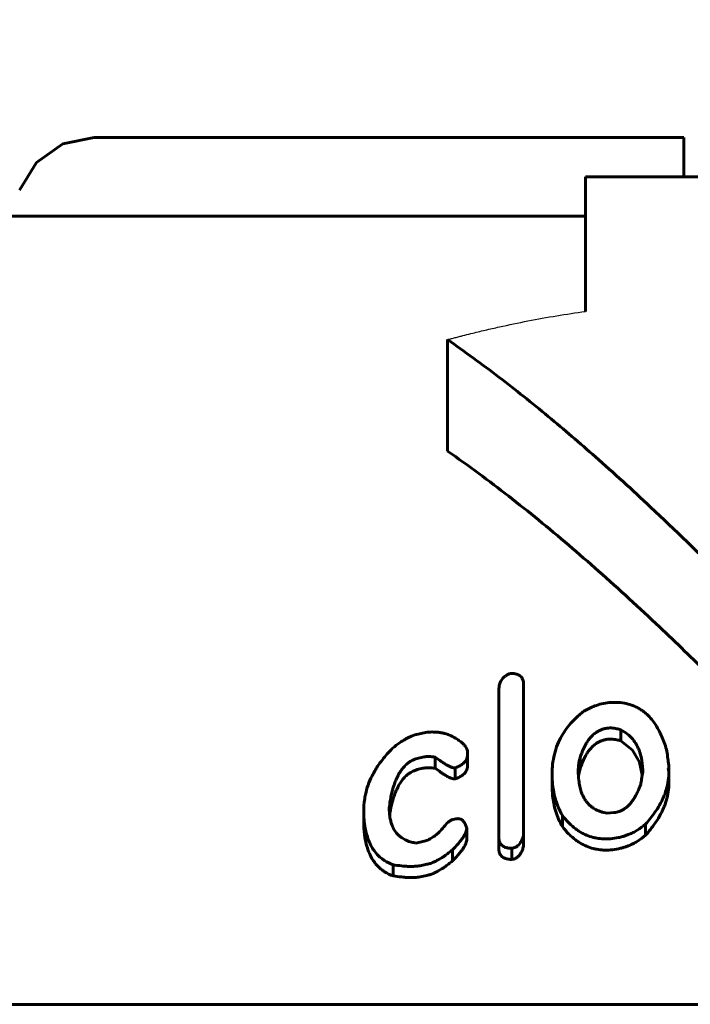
# Model space of a CAD drawing. Header units: millimetres. Extents: x 0 to 594, y 0 to 420.
# Tile 9 of 24: x 136 to 144, y 259 to 271. Entities that reach past the tile are written whole.
import ezdxf

# ---------------------------------------------------------------- set-up
doc = ezdxf.new("R2010")
doc.units = ezdxf.units.MM
for name, pattern in [('K5LT-1', [0]), ('K5LT_BASIC', [0]), ('K5LT_THIN', [0])]:
    doc.linetypes.add(name, pattern=pattern)
doc.layers.add('Системный слой', color=7, linetype='Continuous')
doc.layers.add('Системный слой (1)', color=7, linetype='Continuous', true_color=0x6c6c6c)
doc.styles.add('KDIMTEXTSTYLE', font='txt', dxfattribs={"width": 0.96, "oblique": 15, "height": 5})
doc.styles.add('KTEXTSTYLE', font='txt', dxfattribs={"width": 0.96, "height": 5})
doc.dimstyles.new('KDIMSTYLE (1.00)', dxfattribs={"dimtxt": 5, "dimasz": 1, "dimexe": 2, "dimexo": 0, "dimgap": 1, "dimtad": 1, "dimtxsty": 'KDIMTEXTSTYLE', "dimsah": 1, "dimcen": 0, "dimdle": 1, "dimadec": 0, "dimazin": 0, "dimtfac": 0.667, "dimtmove": 0, "dimatfit": 3, "dimfxl": 1, "dimtvp": 1, "dimtolj": 1, "dimtzin": 0, "dimarcsym": 0})

# ---------------------------------------------------------------- blocks, each defined once
blk = doc.blocks.new('U11')
at = {"layer": 'Системный слой (1)', "color": 150, "linetype": 'K5LT_BASIC', "lineweight": 60, "true_color": 0x0080ff}
for p, q in [((136.766, 269.626), (136.366, 269.543)), ((136.366, 269.543), (136.032, 269.306)), ((136.032, 269.306), (135.82, 268.956))]:
    blk.add_line(p, q, dxfattribs=at)
blk = doc.blocks.new('U14')
at = {"layer": 'Системный слой (1)', "color": 150, "linetype": 'K5LT_BASIC', "lineweight": 60, "true_color": 0x0080ff}
for p, q in [((140.517, 261.017), (140.518, 261.028)), ((140.518, 261.028), (140.519, 261.039)), ((140.519, 261.039), (140.519, 261.05))]:
    blk.add_line(p, q, dxfattribs=at)
blk = doc.blocks.new('U18')
at = {"layer": 'Системный слой (1)', "color": 150, "linetype": 'K5LT_BASIC', "lineweight": 60, "true_color": 0x0080ff}
for p, q in [((142.935, 261.617), (142.924, 261.582)), ((142.917, 261.546), (142.913, 261.511)), ((142.924, 261.582), (142.917, 261.546))]:
    blk.add_line(p, q, dxfattribs=at)
blk = doc.blocks.new('U21')
at = {"layer": 'Системный слой (1)', "color": 150, "linetype": 'K5LT_BASIC', "lineweight": 60, "true_color": 0x0080ff}
for p, q in [((143.6, 261.85), (143.449, 261.969)), ((143.685, 261.7), (143.6, 261.85)), ((143.722, 261.538), (143.685, 261.7))]:
    blk.add_line(p, q, dxfattribs=at)
blk = doc.blocks.new('D0')
at = {"layer": 'Системный слой (1)'}
for points in [[(124.751, 275.823), (129.751, 276.481), (129.251, 275.823), (129.751, 275.165)], [(164.751, 275.823), (159.751, 276.481), (160.251, 275.823), (159.751, 275.165)]]:
    blk.add_hatch(color=7, dxfattribs=at).paths.add_polyline_path(points)
at = {"layer": 'Системный слой (1)', "color": 7, "linetype": 'K5LT_THIN', "lineweight": 18}
for p, q in [((124.751, 258.626), (124.751, 277.823)), ((164.751, 258.626), (164.751, 277.823)), ((124.751, 275.823), (129.751, 276.481)), ((129.751, 276.481), (129.251, 275.823)), ((160.251, 275.823), (159.751, 276.481)), ((159.751, 276.481), (164.751, 275.823)), ((129.751, 275.165), (124.751, 275.823)), ((124.751, 275.823), (164.751, 275.823)), ((129.251, 275.823), (129.751, 275.165)), ((164.751, 275.823), (159.751, 275.165)), ((159.751, 275.165), (160.251, 275.823))]:
    blk.add_line(p, q, dxfattribs=at)
blk.add_wipeout([(140.732, 276.823), (140.732, 284.205), (148.448, 284.205), (148.448, 276.823)]).dxf.layer = 'Системный слой (1)'
at = {"layer": 'Системный слой (1)', "color": 7, "insert": (140.732, 283.411), "char_height": 5, "attachment_point": 1, "style": 'KTEXTSTYLE'}
blk.add_mtext('\\fArial|b0|c204|p34;\\H5.0;\\W1.000;\\Q15;\\fGOST Type AU|b0|i0|c204|p34;\\Q15;\\W0.960;40', dxfattribs=at)
blk = doc.blocks.new('KDIMARROW_01')
at = {"layer": 'Системный слой'}
blk.add_hatch(color=0, dxfattribs=at).paths.add_polyline_path([(-5, -0.658), (0, 0), (-5, 0.658), (-4.5, 0)])
at = {"layer": 'Системный слой', "color": 0, "linetype": 'K5LT_THIN', "lineweight": 18}
for p, q in [((-4.5, 0), (-5, 0.658)), ((-5, 0.658), (0, 0)), ((0, 0), (-5, -0.658)), ((-5, -0.658), (-4.5, 0))]:
    blk.add_line(p, q, dxfattribs=at)
at = {"layer": 'Системный слой (1)', "color": 0, "linetype": 'K5LT_THIN', "lineweight": 18}
blk.add_line((305.918, 124.034), (303.918, 124.034), dxfattribs=at)

msp = doc.modelspace()

# ---------------------------------------------------------------- linework, layer by layer
at = {"layer": 'Системный слой (1)', "color": 150, "linetype": 'K5LT_BASIC', "lineweight": 60, "true_color": 0x0080ff}
for p, q in [((136.766, 269.626), (144.251, 269.626)), ((144.251, 269.626), (144.251, 269.126)), ((143.001, 269.126), (146.501, 269.126)), ((143.001, 267.419), (143.001, 269.126)), ((134.905, 268.626), (143.001, 268.626)), ((141.251, 265.646), (141.251, 267.06)), ((141.901, 260.744), (141.901, 262.609)), ((142.216, 262.688), (142.216, 260.775)), ((143.449, 261.969), (143.449, 262.111)), ((140.876, 262.055), (140.972, 262.077)), ((140.937, 261.763), (140.884, 261.751)), ((141.094, 261.622), (141.094, 261.764)), ((141.505, 261.829), (141.505, 261.803)), ((141.505, 261.662), (141.505, 261.803)), ((142.935, 261.617), (142.935, 261.758)), ((140.937, 261.622), (140.884, 261.61)), ((141.347, 261.487), (141.347, 261.628)), ((144.051, 261.623), (144.061, 261.58)), ((144.061, 261.58), (144.061, 261.632)), ((142.578, 261.411), (142.578, 261.553)), ((142.91, 261.591), (142.91, 261.591)), ((144.061, 261.439), (144.061, 261.58)), ((140.511, 261.12), (140.511, 261.12)), ((140.519, 261.05), (140.519, 261.191)), ((140.188, 260.95), (140.188, 261.091)), ((142.708, 260.882), (142.708, 261.023)), ((143.363, 261.06), (143.276, 261.053)), ((141.321, 260.973), (141.356, 260.98)), ((143.763, 260.771), (143.763, 260.912)), ((141.495, 260.718), (141.495, 260.859)), ((141.901, 260.603), (141.901, 260.744)), ((142.216, 260.633), (142.216, 260.775)), ((140.85, 260.673), (140.937, 260.691)), ((141.313, 260.445), (141.313, 260.587)), ((142.067, 260.465), (142.067, 260.606)), ((140.562, 260.255), (140.562, 260.396)), ((140.99, 260.403), (140.903, 260.385)), ((140.99, 260.262), (140.903, 260.244)), ((124.751, 258.626), (164.751, 258.626))]:
    msp.add_line(p, q, dxfattribs=at)
at = {"layer": 'Системный слой (1)', "color": 7, "linetype": 'K5LT-1'}
msp.add_open_spline([(141.251, 267.06), (141.267, 267.064), (141.299, 267.073), (141.348, 267.086), (141.398, 267.099), (141.464, 267.116), (141.574, 267.144), (141.728, 267.181), (141.969, 267.236), (142.271, 267.299), (142.636, 267.365), (142.879, 267.402), (143.001, 267.419)], degree=3, knots=[0, 0, 0, 0, 0.042456, 0.084913, 0.127369, 0.169826, 0.25779, 0.412215, 0.566639, 0.875489, 1.184338, 1.493188, 1.493188, 1.493188, 1.493188], dxfattribs=at)
at = {"layer": 'Системный слой (1)', "color": 150, "linetype": 'K5LT_BASIC', "lineweight": 60, "true_color": 0x0080ff}
for points, knots in [([(144.751, 264.041), (144.446, 264.345), (143.91, 264.867), (143.167, 265.544), (142.525, 266.094), (141.901, 266.593), (141.47, 266.908), (141.251, 267.06)], [0, 0, 0, 0, 2.181066, 3.805962, 5.16753, 6.570619, 8, 8, 8, 8]), ([(144.751, 262.626), (144.687, 262.69), (144.524, 262.852), (144.254, 263.116), (143.793, 263.557), (143.179, 264.121), (142.415, 264.773), (141.773, 265.274), (141.384, 265.553), (141.251, 265.646)], [0, 0, 0, 0, 0.572057, 1.457049, 2.394883, 4.642037, 6.810489, 8.917194, 10, 10, 10, 10]), ([(142.05, 262.824), (142.039, 262.82), (142.022, 262.814), (142, 262.803), (141.983, 262.791), (141.963, 262.775), (141.942, 262.753), (141.926, 262.726), (141.914, 262.699), (141.908, 262.674), (141.903, 262.644), (141.901, 262.623), (141.901, 262.609)], [0, 0, 0, 0, 1.368994, 2.039138, 2.859531, 3.903184, 5.239338, 6.827282, 8.327386, 9.670549, 10.758562, 13, 13, 13, 13]), ([(142.216, 262.688), (142.216, 262.707), (142.213, 262.732), (142.201, 262.759), (142.192, 262.774), (142.179, 262.788), (142.16, 262.803), (142.136, 262.814), (142.1, 262.823), (142.07, 262.825), (142.05, 262.824)], [0, 0, 0, 0, 2.920995, 3.872727, 4.544635, 5.522733, 6.634153, 7.762625, 8.792989, 11, 11, 11, 11]), ([(143.302, 262.454), (143.27, 262.451), (143.208, 262.441), (143.122, 262.414), (143.047, 262.382), (143.001, 262.356), (142.98, 262.344)], [0, 0, 0, 0, 1.918131, 3.703388, 5.387597, 7, 7, 7, 7]), ([(144.035, 261.84), (144.019, 261.897), (143.991, 261.98), (143.94, 262.093), (143.896, 262.169), (143.842, 262.243), (143.788, 262.301), (143.733, 262.346), (143.685, 262.378), (143.637, 262.403), (143.576, 262.428), (143.493, 262.45), (143.396, 262.459), (143.33, 262.457), (143.302, 262.454)], [0, 0, 0, 0, 2.932505, 4.270484, 5.899389, 7.075507, 8.484801, 9.399558, 10.120344, 10.86209, 11.535644, 12.687382, 14.010851, 15, 15, 15, 15]), ([(142.98, 262.344), (142.966, 262.333), (142.939, 262.311), (142.888, 262.267), (142.826, 262.206), (142.758, 262.124), (142.696, 262.028), (142.642, 261.919), (142.591, 261.758), (142.578, 261.634), (142.578, 261.553)], [0, 0, 0, 0, 0.527854, 1.096924, 2.146782, 3.391007, 4.674897, 6.140326, 7.810375, 11, 11, 11, 11]), ([(142.935, 261.758), (142.947, 261.796), (142.969, 261.855), (143.006, 261.929), (143.036, 261.976), (143.066, 262.014), (143.099, 262.048), (143.137, 262.077), (143.173, 262.099), (143.21, 262.115), (143.25, 262.127), (143.279, 262.131), (143.294, 262.132)], [0, 0, 0, 0, 3.151981, 5.023202, 6.37867, 7.306655, 8.540879, 9.697229, 10.496509, 11.24323, 12.150885, 13, 13, 13, 13]), ([(143.449, 262.111), (143.433, 262.116), (143.406, 262.123), (143.355, 262.133), (143.318, 262.134), (143.294, 262.132)], [0, 0, 0, 0, 1.972128, 3.274427, 6, 6, 6, 6]), ([(143.729, 261.564), (143.729, 261.616), (143.723, 261.7), (143.701, 261.795), (143.681, 261.854), (143.662, 261.897), (143.633, 261.949), (143.593, 262.003), (143.532, 262.061), (143.481, 262.094), (143.449, 262.111)], [0, 0, 0, 0, 2.829542, 4.539407, 5.230621, 6.131745, 7.004849, 8.296569, 9.482573, 11, 11, 11, 11]), ([(140.876, 262.055), (140.848, 262.049), (140.798, 262.032), (140.738, 262.003), (140.69, 261.976), (140.629, 261.936), (140.584, 261.901), (140.554, 261.875)], [0, 0, 0, 0, 1.756202, 3.268808, 4.140536, 5.30088, 8, 8, 8, 8]), ([(141.295, 262.035), (141.269, 262.047), (141.228, 262.06), (141.168, 262.073), (141.116, 262.08), (141.05, 262.083), (141, 262.08), (140.972, 262.077)], [0, 0, 0, 0, 2.240471, 3.300458, 4.554601, 6.033865, 8, 8, 8, 8]), ([(141.505, 261.829), (141.505, 261.846), (141.497, 261.871), (141.475, 261.903), (141.45, 261.931), (141.416, 261.96), (141.364, 261.997), (141.321, 262.021), (141.295, 262.035)], [0, 0, 0, 0, 1.57707, 2.563664, 3.633621, 4.945411, 6.523385, 9, 9, 9, 9]), ([(142.935, 261.617), (142.947, 261.654), (142.969, 261.714), (143.006, 261.788), (143.036, 261.834), (143.066, 261.872), (143.099, 261.906), (143.137, 261.936), (143.173, 261.957), (143.21, 261.973), (143.25, 261.985), (143.279, 261.99), (143.294, 261.991)], [0, 0, 0, 0, 3.151981, 5.023202, 6.37867, 7.306655, 8.540879, 9.697229, 10.496509, 11.24323, 12.150885, 13, 13, 13, 13]), ([(143.449, 261.969), (143.433, 261.974), (143.406, 261.982), (143.355, 261.991), (143.318, 261.993), (143.294, 261.991)], [0, 0, 0, 0, 1.972128, 3.274427, 6, 6, 6, 6]), ([(140.554, 261.875), (140.506, 261.828), (140.439, 261.753), (140.354, 261.636), (140.291, 261.528), (140.24, 261.409), (140.211, 261.305), (140.192, 261.199), (140.188, 261.133), (140.188, 261.091)], [0, 0, 0, 0, 1.982897, 3.0591, 4.59039, 6.07738, 7.520199, 8.433349, 10, 10, 10, 10]), ([(140.519, 261.191), (140.527, 261.237), (140.539, 261.299), (140.563, 261.382), (140.581, 261.436), (140.602, 261.487), (140.626, 261.537), (140.654, 261.585), (140.692, 261.634), (140.73, 261.673), (140.766, 261.7), (140.797, 261.719), (140.823, 261.732), (140.852, 261.743), (140.872, 261.748), (140.884, 261.751)], [0, 0, 0, 0, 3.619935, 4.742421, 6.358445, 7.82546, 8.710534, 10.279256, 11.620305, 12.815708, 13.666241, 14.284692, 14.860819, 15.329243, 16, 16, 16, 16]), ([(140.937, 261.763), (140.948, 261.765), (140.965, 261.768), (140.991, 261.77), (141.019, 261.77), (141.054, 261.768), (141.08, 261.765), (141.094, 261.764)], [0, 0, 0, 0, 1.582187, 2.650479, 3.841262, 5.789127, 8, 8, 8, 8]), ([(141.094, 261.764), (141.113, 261.75), (141.138, 261.731), (141.177, 261.704), (141.204, 261.686), (141.232, 261.668), (141.253, 261.657), (141.271, 261.647), (141.288, 261.64), (141.301, 261.635), (141.313, 261.631), (141.325, 261.628), (141.336, 261.627), (141.345, 261.628), (141.347, 261.628)], [0, 0, 0, 0, 3.804331, 5.010139, 7.650079, 9.011246, 10.280594, 11.306319, 12.195159, 12.944496, 13.44606, 13.920857, 14.640446, 15, 15, 15, 15]), ([(141.347, 261.628), (141.364, 261.634), (141.387, 261.643), (141.417, 261.659), (141.44, 261.674), (141.464, 261.694), (141.483, 261.719), (141.501, 261.756), (141.505, 261.785), (141.505, 261.803)], [0, 0, 0, 0, 1.736111, 2.546799, 3.521033, 4.66699, 6.016219, 7.339111, 10, 10, 10, 10]), ([(142.935, 261.758), (142.93, 261.744), (142.924, 261.722), (142.917, 261.689), (142.912, 261.647), (142.91, 261.614), (142.91, 261.591)], [0, 0, 0, 0, 1.795001, 2.854315, 4.128201, 7, 7, 7, 7]), ([(144.061, 261.632), (144.061, 261.634), (144.06, 261.642), (144.059, 261.657), (144.056, 261.679), (144.052, 261.708), (144.045, 261.762), (144.039, 261.808), (144.035, 261.84)], [0, 0, 0, 0, 0.279831, 1.084664, 1.949446, 3.10752, 4.765642, 9, 9, 9, 9]), ([(140.519, 261.05), (140.527, 261.096), (140.539, 261.158), (140.563, 261.24), (140.581, 261.295), (140.602, 261.346), (140.626, 261.396), (140.654, 261.443), (140.692, 261.493), (140.73, 261.532), (140.766, 261.559), (140.797, 261.577), (140.823, 261.59), (140.852, 261.601), (140.872, 261.607), (140.884, 261.61)], [0, 0, 0, 0, 3.619935, 4.742421, 6.358445, 7.82546, 8.710534, 10.279256, 11.620305, 12.815708, 13.666241, 14.284692, 14.860819, 15.329243, 16, 16, 16, 16]), ([(140.937, 261.622), (140.948, 261.624), (140.965, 261.627), (140.991, 261.628), (141.019, 261.628), (141.054, 261.627), (141.08, 261.624), (141.094, 261.622)], [0, 0, 0, 0, 1.582187, 2.650479, 3.841262, 5.789127, 8, 8, 8, 8]), ([(141.094, 261.622), (141.118, 261.605), (141.153, 261.579), (141.202, 261.546), (141.234, 261.526), (141.262, 261.51), (141.281, 261.501), (141.295, 261.496), (141.306, 261.492), (141.318, 261.488), (141.332, 261.486), (141.341, 261.486), (141.347, 261.487)], [0, 0, 0, 0, 4.236218, 6.081222, 8.173843, 9.366031, 10.40393, 10.839133, 11.353711, 11.89814, 12.327515, 13, 13, 13, 13]), ([(141.347, 261.487), (141.364, 261.492), (141.387, 261.501), (141.417, 261.517), (141.44, 261.532), (141.464, 261.553), (141.483, 261.578), (141.501, 261.615), (141.505, 261.643), (141.505, 261.662)], [0, 0, 0, 0, 1.736111, 2.546799, 3.521033, 4.66699, 6.016219, 7.339111, 10, 10, 10, 10]), ([(144.051, 261.623), (144.053, 261.623), (144.055, 261.623), (144.058, 261.625), (144.06, 261.627), (144.061, 261.629), (144.061, 261.631), (144.061, 261.632)], [0, 0, 0, 0, 2.155663, 3.423653, 4.550508, 6.183214, 8, 8, 8, 8]), ([(142.578, 261.553), (142.578, 261.506), (142.581, 261.428), (142.598, 261.315), (142.63, 261.183), (142.672, 261.085), (142.708, 261.023)], [0, 0, 0, 0, 1.798236, 2.995352, 4.384072, 7, 7, 7, 7]), ([(142.91, 261.591), (142.91, 261.55), (142.913, 261.483), (142.928, 261.393), (142.945, 261.33), (142.964, 261.28), (142.985, 261.239), (143.01, 261.202), (143.039, 261.167), (143.07, 261.138), (143.1, 261.117), (143.129, 261.099), (143.161, 261.084), (143.208, 261.067), (143.248, 261.057), (143.276, 261.053)], [0, 0, 0, 0, 3.017973, 4.880603, 6.614115, 7.7862, 8.7249, 9.841997, 10.893672, 11.784729, 12.524905, 13.164327, 13.812519, 14.534227, 16, 16, 16, 16]), ([(143.702, 261.414), (143.706, 261.438), (143.711, 261.472), (143.718, 261.513), (143.722, 261.534), (143.724, 261.548), (143.727, 261.557), (143.728, 261.561), (143.729, 261.564)], [0, 0, 0, 0, 4.273032, 6.126679, 7.381184, 8.167524, 8.55677, 9, 9, 9, 9]), ([(143.763, 260.912), (143.807, 260.961), (143.871, 261.041), (143.945, 261.156), (143.993, 261.252), (144.031, 261.356), (144.055, 261.465), (144.061, 261.542), (144.061, 261.58)], [0, 0, 0, 0, 2.184339, 3.450798, 4.799264, 6.040478, 7.542096, 9, 9, 9, 9]), ([(142.578, 261.411), (142.578, 261.364), (142.581, 261.286), (142.598, 261.173), (142.63, 261.041), (142.672, 260.943), (142.708, 260.882)], [0, 0, 0, 0, 1.798236, 2.995352, 4.384072, 7, 7, 7, 7]), ([(143.363, 261.06), (143.376, 261.061), (143.397, 261.064), (143.429, 261.073), (143.46, 261.086), (143.495, 261.106), (143.531, 261.133), (143.564, 261.166), (143.593, 261.202), (143.617, 261.238), (143.641, 261.278), (143.671, 261.335), (143.691, 261.383), (143.702, 261.414)], [0, 0, 0, 0, 0.843025, 1.45543, 2.231487, 3.214738, 4.376272, 5.661758, 6.955601, 8.25295, 9.352636, 11.004914, 14, 14, 14, 14]), ([(143.763, 260.771), (143.807, 260.82), (143.871, 260.899), (143.945, 261.015), (143.993, 261.111), (144.031, 261.215), (144.055, 261.324), (144.061, 261.401), (144.061, 261.439)], [0, 0, 0, 0, 2.184339, 3.450798, 4.799265, 6.040478, 7.542096, 9, 9, 9, 9]), ([(140.85, 260.673), (140.831, 260.676), (140.8, 260.682), (140.76, 260.694), (140.728, 260.706), (140.699, 260.721), (140.668, 260.739), (140.63, 260.769), (140.59, 260.813), (140.557, 260.869), (140.536, 260.925), (140.521, 260.987), (140.512, 261.051), (140.511, 261.098), (140.511, 261.12)], [0, 0, 0, 0, 1.09479, 1.834547, 2.580478, 3.191751, 3.923285, 5.012934, 6.551502, 8.275675, 9.980686, 11.26346, 13.296839, 15, 15, 15, 15]), ([(140.188, 261.091), (140.188, 261.033), (140.193, 260.935), (140.216, 260.807), (140.247, 260.708), (140.284, 260.629), (140.331, 260.557), (140.375, 260.509), (140.419, 260.473), (140.471, 260.436), (140.521, 260.411), (140.562, 260.396)], [0, 0, 0, 0, 2.573899, 4.348954, 5.79807, 7.224447, 8.186853, 9.503285, 9.947147, 10.48373, 12, 12, 12, 12]), ([(142.708, 261.023), (142.735, 260.988), (142.786, 260.929), (142.858, 260.865), (142.923, 260.819), (142.971, 260.792), (143.034, 260.764), (143.085, 260.747), (143.156, 260.732), (143.23, 260.723), (143.288, 260.725), (143.319, 260.727)], [0, 0, 0, 0, 2.616371, 4.477043, 5.303641, 6.848272, 7.282434, 8.684022, 9.409314, 10.658608, 12, 12, 12, 12]), ([(140.188, 260.95), (140.188, 260.892), (140.193, 260.793), (140.216, 260.665), (140.247, 260.566), (140.284, 260.487), (140.331, 260.416), (140.375, 260.368), (140.419, 260.331), (140.471, 260.294), (140.521, 260.269), (140.562, 260.255)], [0, 0, 0, 0, 2.573899, 4.348954, 5.79807, 7.224447, 8.186853, 9.503285, 9.947147, 10.48373, 12, 12, 12, 12]), ([(141.233, 260.914), (141.215, 260.89), (141.184, 260.852), (141.139, 260.806), (141.108, 260.778), (141.081, 260.758), (141.047, 260.735), (141.001, 260.71), (140.959, 260.696), (140.937, 260.691)], [0, 0, 0, 0, 2.655082, 4.19445, 5.267178, 6.067078, 6.817479, 8.44641, 10, 10, 10, 10]), ([(141.321, 260.973), (141.316, 260.972), (141.309, 260.97), (141.299, 260.965), (141.289, 260.96), (141.277, 260.952), (141.266, 260.943), (141.251, 260.931), (141.24, 260.921), (141.233, 260.914)], [0, 0, 0, 0, 1.224561, 1.89861, 3.011191, 4.298148, 5.758225, 7.080261, 10, 10, 10, 10]), ([(141.495, 260.859), (141.491, 260.874), (141.484, 260.898), (141.469, 260.927), (141.456, 260.946), (141.443, 260.96), (141.428, 260.97), (141.413, 260.977), (141.398, 260.981), (141.379, 260.983), (141.364, 260.981), (141.356, 260.98)], [0, 0, 0, 0, 3.073745, 4.865557, 6.258934, 7.351325, 8.413509, 9.306126, 9.9834, 10.852546, 12, 12, 12, 12]), ([(142.708, 260.882), (142.735, 260.847), (142.786, 260.787), (142.858, 260.724), (142.923, 260.678), (142.971, 260.651), (143.034, 260.623), (143.085, 260.606), (143.156, 260.59), (143.23, 260.582), (143.288, 260.583), (143.319, 260.586)], [0, 0, 0, 0, 2.616371, 4.477043, 5.303641, 6.848272, 7.282434, 8.684022, 9.409314, 10.658608, 12, 12, 12, 12]), ([(143.319, 260.727), (143.353, 260.73), (143.404, 260.737), (143.469, 260.753), (143.513, 260.767), (143.558, 260.784), (143.607, 260.806), (143.68, 260.847), (143.731, 260.885), (143.763, 260.912)], [0, 0, 0, 0, 2.003979, 2.955219, 3.862012, 4.757778, 5.843366, 7.13329, 10, 10, 10, 10]), ([(141.313, 260.587), (141.336, 260.61), (141.372, 260.648), (141.415, 260.699), (141.442, 260.735), (141.465, 260.771), (141.483, 260.805), (141.493, 260.836), (141.495, 260.852), (141.495, 260.859)], [0, 0, 0, 0, 2.774437, 4.437069, 5.768027, 6.807302, 8.304134, 9.298562, 10, 10, 10, 10]), ([(141.901, 260.744), (141.901, 260.732), (141.903, 260.713), (141.91, 260.687), (141.919, 260.668), (141.934, 260.649), (141.954, 260.633), (141.976, 260.622), (141.998, 260.614), (142.028, 260.608), (142.051, 260.606), (142.067, 260.606)], [0, 0, 0, 0, 2.168315, 3.202203, 4.426722, 5.75943, 7.091595, 8.178185, 9.156986, 10.13395, 12, 12, 12, 12]), ([(142.067, 260.606), (142.074, 260.607), (142.085, 260.61), (142.102, 260.615), (142.118, 260.622), (142.134, 260.632), (142.151, 260.647), (142.168, 260.666), (142.183, 260.689), (142.194, 260.711), (142.206, 260.739), (142.212, 260.76), (142.216, 260.775)], [0, 0, 0, 0, 0.931052, 1.608128, 2.428231, 3.311966, 4.405992, 5.892063, 7.445172, 8.9318, 10.225111, 13, 13, 13, 13]), ([(143.319, 260.586), (143.353, 260.588), (143.404, 260.596), (143.469, 260.611), (143.513, 260.625), (143.558, 260.642), (143.607, 260.665), (143.68, 260.705), (143.731, 260.743), (143.763, 260.771)], [0, 0, 0, 0, 2.003979, 2.955219, 3.862012, 4.757778, 5.843366, 7.13329, 10, 10, 10, 10]), ([(141.313, 260.445), (141.336, 260.468), (141.372, 260.507), (141.415, 260.558), (141.442, 260.594), (141.465, 260.63), (141.483, 260.663), (141.493, 260.694), (141.495, 260.711), (141.495, 260.718)], [0, 0, 0, 0, 2.774437, 4.437069, 5.768027, 6.807302, 8.304134, 9.298562, 10, 10, 10, 10]), ([(142.067, 260.465), (142.075, 260.466), (142.089, 260.469), (142.108, 260.476), (142.127, 260.486), (142.145, 260.499), (142.16, 260.515), (142.177, 260.537), (142.194, 260.567), (142.207, 260.601), (142.213, 260.624), (142.216, 260.633)], [0, 0, 0, 0, 1.020969, 1.74977, 2.663062, 3.734496, 4.861973, 5.920071, 7.877202, 10.392597, 12, 12, 12, 12]), ([(140.99, 260.403), (141.006, 260.406), (141.037, 260.415), (141.082, 260.433), (141.129, 260.457), (141.171, 260.482), (141.218, 260.513), (141.263, 260.547), (141.297, 260.573), (141.313, 260.587)], [0, 0, 0, 0, 1.166075, 2.485194, 3.704947, 5.314174, 6.409771, 8.24103, 10, 10, 10, 10]), ([(141.901, 260.603), (141.901, 260.59), (141.903, 260.571), (141.91, 260.546), (141.919, 260.526), (141.934, 260.507), (141.954, 260.491), (141.976, 260.48), (141.998, 260.473), (142.028, 260.467), (142.051, 260.465), (142.067, 260.465)], [0, 0, 0, 0, 2.168315, 3.202203, 4.426722, 5.75943, 7.091595, 8.178185, 9.156986, 10.13395, 12, 12, 12, 12]), ([(140.562, 260.396), (140.596, 260.391), (140.644, 260.385), (140.709, 260.379), (140.755, 260.376), (140.799, 260.376), (140.837, 260.377), (140.87, 260.379), (140.892, 260.383), (140.903, 260.385)], [0, 0, 0, 0, 3.092577, 4.323021, 5.78398, 7.180587, 8.137093, 9.101267, 10, 10, 10, 10]), ([(140.99, 260.262), (141.006, 260.265), (141.037, 260.274), (141.082, 260.292), (141.129, 260.316), (141.171, 260.341), (141.218, 260.372), (141.263, 260.405), (141.297, 260.432), (141.313, 260.445)], [0, 0, 0, 0, 1.166075, 2.485194, 3.704947, 5.314174, 6.409771, 8.24103, 10, 10, 10, 10]), ([(140.562, 260.255), (140.596, 260.25), (140.644, 260.244), (140.709, 260.238), (140.755, 260.235), (140.799, 260.234), (140.837, 260.235), (140.87, 260.238), (140.892, 260.241), (140.903, 260.244)], [0, 0, 0, 0, 3.092577, 4.323021, 5.78398, 7.180587, 8.137093, 9.101267, 10, 10, 10, 10])]:
    msp.add_open_spline(points, degree=3, knots=knots, dxfattribs=at)
msp.add_open_spline([(140.511, 261.12), (140.516, 261.144), (140.519, 261.168), (140.519, 261.191)], degree=3, dxfattribs=at)

# ---------------------------------------------------------------- block references
at = {"layer": 'Системный слой (1)'}
for name in ['U11', 'U21', 'U18', 'U14']:
    msp.add_blockref(name, (0, 0), dxfattribs=at)

# ---------------------------------------------------------------- next in the draw order: dimensions: what is measured, and where the dimension line sits
at = {"layer": 'Системный слой (1)', "color": 7}
dim = msp.add_linear_dim(base=(124.751, 275.823), p1=(164.751, 258.626), p2=(124.751, 258.626), dimstyle='KDIMSTYLE (1.00)', override={"dimexo": 0, "dimpost": '\\fGOST Type AU|b0|c204|p34;\\H5.0;\\W0.960;\\Q15;<>', "dimblk1": 'KDIMARROW_01', "dimblk2": 'KDIMARROW_01', "dimse1": 0, "dimse2": 0, "dimclrt": 7, "dimtol": 1, "dimtp": 0, "dimtm": 0, "dimtdec": 5, "dimtolj": 1}, dxfattribs=at)
dim.commit()
dim.dimension.update_dxf_attribs({"geometry": 'D0', "text_midpoint": (144.751, 275.823), "dimtype": 160})

doc.saveas('drawing.dxf')
